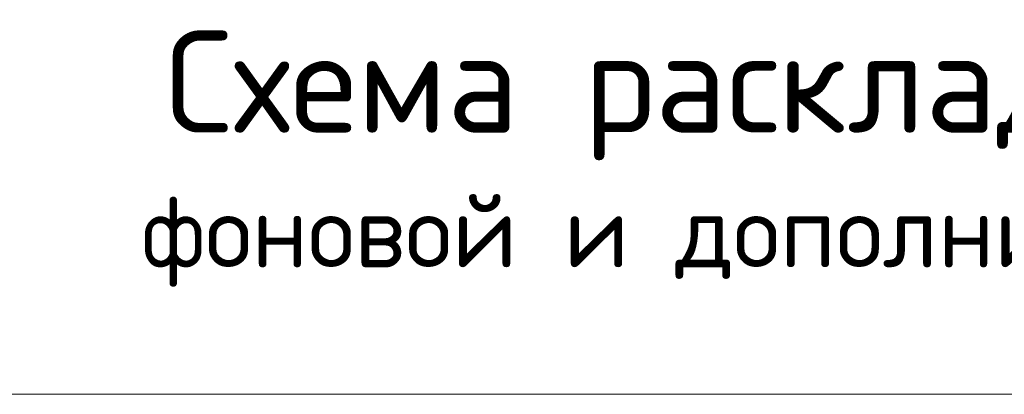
# Model space of a CAD drawing. Header units: metres. Extents: x -38 to 98, y -15 to 21.
# Tile 130 of 147: x 76.123 to 76.63, y 8.472 to 8.665. Entities that reach past the tile are written whole.
import ezdxf

# ---------------------------------------------------------------- set-up
doc = ezdxf.new("R2010")
doc.units = ezdxf.units.M
doc.layers.add('XR$4$Текст_ примечание', color=7, linetype='Continuous', lineweight=13)

msp = doc.modelspace()

# ---------------------------------------------------------------- linework, layer by layer
at = {"layer": 'XR$4$Текст_ примечание', "color": 7, "linetype": 'Continuous', "lineweight": 13, "transparency": 33554687}
msp.add_line((86.41979, 8.47171), (67.91979, 8.47171), dxfattribs=at)

# ---------------------------------------------------------------- texts
at = {"color": 7, "linetype": 'Continuous', "lineweight": 13, "transparency": 33554687, "insert": (76.64119, 8.65893), "char_height": 0.0525, "width": 1.2320438, "attachment_point": 2, "line_spacing_factor": 0.963855}
msp.add_mtext('\\A1;{\\fISOCPEUR|i0|b0;\\H0.052500;\\W1.000000;\\C7;Схема раскладки стержней}\\P{\\fISOCPEUR|i0|b0;\\H0.037500;\\W1.000000;\\C7;фоновой и дополнительной арматуры}\\P', dxfattribs=at)
msp.add_mtext('\\A1;{\\fISOCPEUR|i0|b0;\\H0.052500;\\W1.000000;\\C7;Схема раскладки стержней}\\P{\\fISOCPEUR|i0|b0;\\H0.037500;\\W1.000000;\\C7;фоновой и дополнительной арматуры}\\P', dxfattribs=at)

doc.saveas('drawing.dxf')
